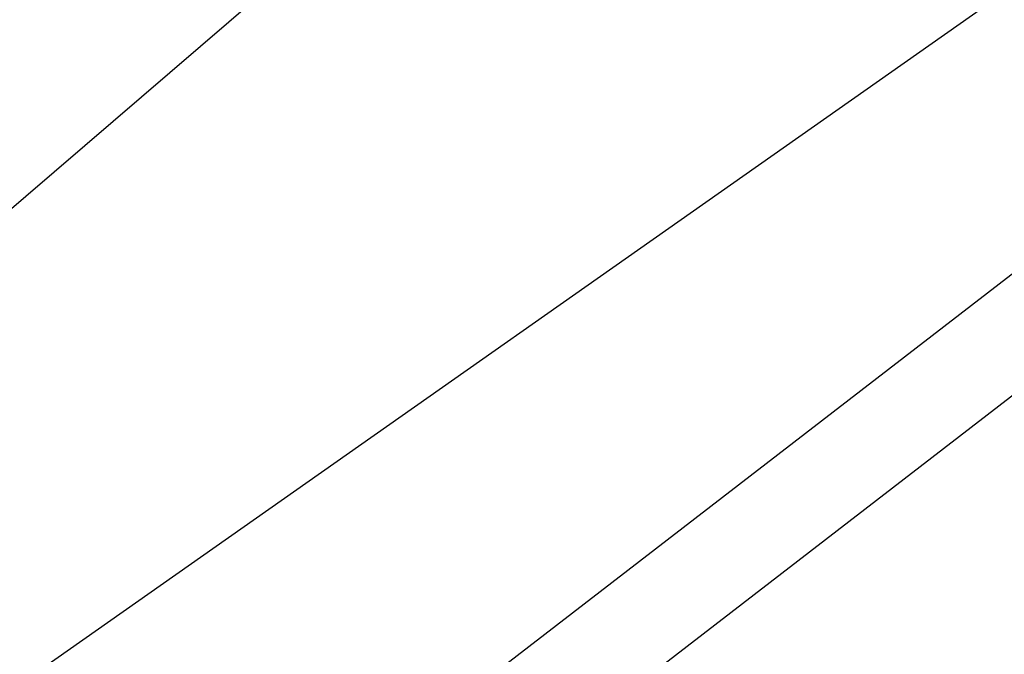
# Model space of a CAD drawing. Extents: x 3.8 to 27.2, y -11.7 to 11.7.
# Tile 42 of 58: x 6.78108 to 6.7905, y -7.34991 to -7.34384. Entities that reach past the tile are written whole.
import ezdxf

# ---------------------------------------------------------------- set-up
doc = ezdxf.new("R2010")
doc.units = 0
doc.header["$MEASUREMENT"] = 0
doc.layers.get('0').update_dxf_attribs({"linetype": 'CONTINUOUS'})

# ---------------------------------------------------------------- blocks, each defined once
blk = doc.blocks.new('LUXORA_ZWIS_MA_Y_STL')
at = {"color": 0}
for p, q in [((6.751688, -7.3708392, 4.2136551), (6.8405734, -7.2944389, 4.2101991)), ((6.751688, -7.3708392, 4.2136551), (6.8405734, -7.2944389, 4.2101991)), ((6.7769419, -7.3567824, 4.25765), (6.8469935, -7.3027639, 4.25765)), ((6.7769419, -7.3567824, 4.25765), (6.8469935, -7.3027639, 4.25765)), ((6.751688, -7.3708392, 4.2136551), (6.8475582, -7.3034968, 4.2185001)), ((6.751688, -7.3708392, 4.2136551), (6.8475582, -7.3034968, 4.2185001)), ((6.7570051, -7.3733244, 4.2185001), (6.8475582, -7.3034968, 4.2185001)), ((6.7570051, -7.3733244, 4.2185001), (6.8475582, -7.3034968, 4.2185001))]:
    blk.add_line(p, q, dxfattribs=at)
mesh = blk.add_polyface(dxfattribs=at)
corners = [(6.8238939, -7.2728086, 4.2128625), (6.7333408, -7.3426362, 4.2128625), (6.7351039, -7.3493321, 4.2097044)]
mesh.append_faces([[corners[k] for k in face] for face in [(0, 1, 2)]], dxfattribs={"color": 0})
mesh = blk.add_polyface(dxfattribs=at)
corners = [(6.8320333, -7.2833636, 4.2081647), (6.8238939, -7.2728086, 4.2128625), (6.7351039, -7.3493321, 4.2097044)]
mesh.append_faces([[corners[k] for k in face] for face in [(0, 1, 2)]], dxfattribs={"color": 0})

msp = doc.modelspace()

# ---------------------------------------------------------------- block references
at = {"color": 0}
msp.add_blockref('LUXORA_ZWIS_MA_Y_STL', (0, 0), dxfattribs=at)

doc.saveas('drawing.dxf')
